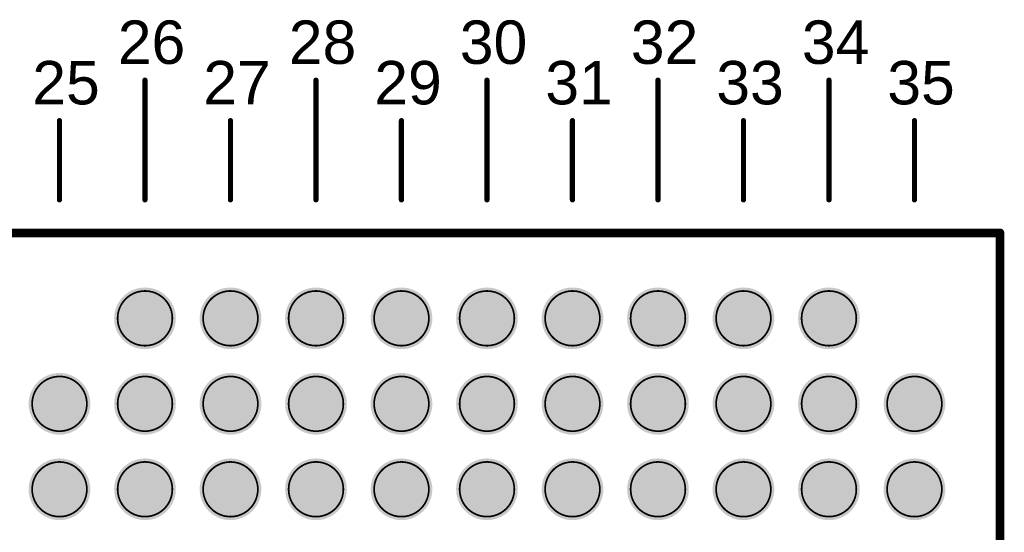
# Model space of a CAD drawing. Header units: inches. Extents: x -0.12 to 1.77, y 0 to 1.45.
# Tile 24 of 24: x 1.21 to 1.77, y 1.01 to 1.3. Entities that reach past the tile are written whole.
import ezdxf

# ---------------------------------------------------------------- set-up
doc = ezdxf.new("R2010")
doc.units = ezdxf.units.IN
doc.header["$MEASUREMENT"] = 0
for name, color, linetype in [('Keep-Out Layer', 6, 'Continuous'), ('Mechanical 7', 56, 'Continuous'), ('Top Layer', 1, 'Continuous'), ('Top Overlay', 2, 'Continuous'), ('Top Paste', 8, 'Continuous'), ('Top Solder', 216, 'Continuous')]:
    doc.layers.add(name, color=color, linetype=linetype)
doc.styles.add('Arial', font='txt', dxfattribs={"height": 0.2})

# ---------------------------------------------------------------- blocks, each defined once
blk = doc.blocks.new('OSM__SIZE_M_MEDIUM__PLATFORM_SIDE_2')
at = {"layer": 'Top Layer'}
h = blk.add_hatch(color=1, dxfattribs=at)
edge = h.paths.add_edge_path()
edge.add_arc((0.3937, 0.54134), 0.01575, 0, 360)
h = blk.add_hatch(color=1, dxfattribs=at)
edge = h.paths.add_edge_path()
edge.add_arc((0.44291, 0.54134), 0.01575, 0, 360)
h = blk.add_hatch(color=1, dxfattribs=at)
edge = h.paths.add_edge_path()
edge.add_arc((0.49213, 0.54134), 0.01575, 0, 360)
h = blk.add_hatch(color=1, dxfattribs=at)
edge = h.paths.add_edge_path()
edge.add_arc((0.54134, 0.54134), 0.01575, 0, 360)
h = blk.add_hatch(color=1, dxfattribs=at)
edge = h.paths.add_edge_path()
edge.add_arc((0.59055, 0.54134), 0.01575, 0, 360)
h = blk.add_hatch(color=1, dxfattribs=at)
edge = h.paths.add_edge_path()
edge.add_arc((0.63976, 0.54134), 0.01575, 0, 360)
h = blk.add_hatch(color=1, dxfattribs=at)
edge = h.paths.add_edge_path()
edge.add_arc((0.68898, 0.54134), 0.01575, 0, 360)
h = blk.add_hatch(color=1, dxfattribs=at)
edge = h.paths.add_edge_path()
edge.add_arc((0.73819, 0.54134), 0.01575, 0, 360)
h = blk.add_hatch(color=1, dxfattribs=at)
edge = h.paths.add_edge_path()
edge.add_arc((0.7874, 0.54134), 0.01575, 0, 360)
h = blk.add_hatch(color=1, dxfattribs=at)
edge = h.paths.add_edge_path()
edge.add_arc((0.34449, 0.49213), 0.01575, 0, 360)
h = blk.add_hatch(color=1, dxfattribs=at)
edge = h.paths.add_edge_path()
edge.add_arc((0.3937, 0.49213), 0.01575, 0, 360)
h = blk.add_hatch(color=1, dxfattribs=at)
edge = h.paths.add_edge_path()
edge.add_arc((0.44291, 0.49213), 0.01575, 0, 360)
h = blk.add_hatch(color=1, dxfattribs=at)
edge = h.paths.add_edge_path()
edge.add_arc((0.49213, 0.49213), 0.01575, 0, 360)
h = blk.add_hatch(color=1, dxfattribs=at)
edge = h.paths.add_edge_path()
edge.add_arc((0.54134, 0.49213), 0.01575, 0, 360)
h = blk.add_hatch(color=1, dxfattribs=at)
edge = h.paths.add_edge_path()
edge.add_arc((0.59055, 0.49213), 0.01575, 0, 360)
h = blk.add_hatch(color=1, dxfattribs=at)
edge = h.paths.add_edge_path()
edge.add_arc((0.63976, 0.49213), 0.01575, 0, 360)
h = blk.add_hatch(color=1, dxfattribs=at)
edge = h.paths.add_edge_path()
edge.add_arc((0.68898, 0.49213), 0.01575, 0, 360)
h = blk.add_hatch(color=1, dxfattribs=at)
edge = h.paths.add_edge_path()
edge.add_arc((0.73819, 0.49213), 0.01575, 0, 360)
h = blk.add_hatch(color=1, dxfattribs=at)
edge = h.paths.add_edge_path()
edge.add_arc((0.7874, 0.49213), 0.01575, 0, 360)
h = blk.add_hatch(color=1, dxfattribs=at)
edge = h.paths.add_edge_path()
edge.add_arc((0.83661, 0.49213), 0.01575, 0, 360)
h = blk.add_hatch(color=1, dxfattribs=at)
edge = h.paths.add_edge_path()
edge.add_arc((0.34449, 0.44291), 0.01575, 0, 360)
h = blk.add_hatch(color=1, dxfattribs=at)
edge = h.paths.add_edge_path()
edge.add_arc((0.3937, 0.44291), 0.01575, 0, 360)
h = blk.add_hatch(color=1, dxfattribs=at)
edge = h.paths.add_edge_path()
edge.add_arc((0.44291, 0.44291), 0.01575, 0, 360)
h = blk.add_hatch(color=1, dxfattribs=at)
edge = h.paths.add_edge_path()
edge.add_arc((0.49213, 0.44291), 0.01575, 0, 360)
h = blk.add_hatch(color=1, dxfattribs=at)
edge = h.paths.add_edge_path()
edge.add_arc((0.54134, 0.44291), 0.01575, 0, 360)
h = blk.add_hatch(color=1, dxfattribs=at)
edge = h.paths.add_edge_path()
edge.add_arc((0.59055, 0.44291), 0.01575, 0, 360)
h = blk.add_hatch(color=1, dxfattribs=at)
edge = h.paths.add_edge_path()
edge.add_arc((0.63976, 0.44291), 0.01575, 0, 360)
h = blk.add_hatch(color=1, dxfattribs=at)
edge = h.paths.add_edge_path()
edge.add_arc((0.68898, 0.44291), 0.01575, 0, 360)
h = blk.add_hatch(color=1, dxfattribs=at)
edge = h.paths.add_edge_path()
edge.add_arc((0.73819, 0.44291), 0.01575, 0, 360)
h = blk.add_hatch(color=1, dxfattribs=at)
edge = h.paths.add_edge_path()
edge.add_arc((0.7874, 0.44291), 0.01575, 0, 360)
h = blk.add_hatch(color=1, dxfattribs=at)
edge = h.paths.add_edge_path()
edge.add_arc((0.83661, 0.44291), 0.01575, 0, 360)
at = {"layer": 'Top Paste'}
h = blk.add_hatch(color=8, dxfattribs=at)
edge = h.paths.add_edge_path()
edge.add_arc((0.3937, 0.54134), 0.01575, 0, 360)
h = blk.add_hatch(color=8, dxfattribs=at)
edge = h.paths.add_edge_path()
edge.add_arc((0.44291, 0.54134), 0.01575, 0, 360)
h = blk.add_hatch(color=8, dxfattribs=at)
edge = h.paths.add_edge_path()
edge.add_arc((0.49213, 0.54134), 0.01575, 0, 360)
h = blk.add_hatch(color=8, dxfattribs=at)
edge = h.paths.add_edge_path()
edge.add_arc((0.54134, 0.54134), 0.01575, 0, 360)
h = blk.add_hatch(color=8, dxfattribs=at)
edge = h.paths.add_edge_path()
edge.add_arc((0.59055, 0.54134), 0.01575, 0, 360)
h = blk.add_hatch(color=8, dxfattribs=at)
edge = h.paths.add_edge_path()
edge.add_arc((0.63976, 0.54134), 0.01575, 0, 360)
h = blk.add_hatch(color=8, dxfattribs=at)
edge = h.paths.add_edge_path()
edge.add_arc((0.68898, 0.54134), 0.01575, 0, 360)
h = blk.add_hatch(color=8, dxfattribs=at)
edge = h.paths.add_edge_path()
edge.add_arc((0.73819, 0.54134), 0.01575, 0, 360)
h = blk.add_hatch(color=8, dxfattribs=at)
edge = h.paths.add_edge_path()
edge.add_arc((0.7874, 0.54134), 0.01575, 0, 360)
h = blk.add_hatch(color=8, dxfattribs=at)
edge = h.paths.add_edge_path()
edge.add_arc((0.34449, 0.49213), 0.01575, 0, 360)
h = blk.add_hatch(color=8, dxfattribs=at)
edge = h.paths.add_edge_path()
edge.add_arc((0.3937, 0.49213), 0.01575, 0, 360)
h = blk.add_hatch(color=8, dxfattribs=at)
edge = h.paths.add_edge_path()
edge.add_arc((0.44291, 0.49213), 0.01575, 0, 360)
h = blk.add_hatch(color=8, dxfattribs=at)
edge = h.paths.add_edge_path()
edge.add_arc((0.49213, 0.49213), 0.01575, 0, 360)
h = blk.add_hatch(color=8, dxfattribs=at)
edge = h.paths.add_edge_path()
edge.add_arc((0.54134, 0.49213), 0.01575, 0, 360)
h = blk.add_hatch(color=8, dxfattribs=at)
edge = h.paths.add_edge_path()
edge.add_arc((0.59055, 0.49213), 0.01575, 0, 360)
h = blk.add_hatch(color=8, dxfattribs=at)
edge = h.paths.add_edge_path()
edge.add_arc((0.63976, 0.49213), 0.01575, 0, 360)
h = blk.add_hatch(color=8, dxfattribs=at)
edge = h.paths.add_edge_path()
edge.add_arc((0.68898, 0.49213), 0.01575, 0, 360)
h = blk.add_hatch(color=8, dxfattribs=at)
edge = h.paths.add_edge_path()
edge.add_arc((0.73819, 0.49213), 0.01575, 0, 360)
h = blk.add_hatch(color=8, dxfattribs=at)
edge = h.paths.add_edge_path()
edge.add_arc((0.7874, 0.49213), 0.01575, 0, 360)
h = blk.add_hatch(color=8, dxfattribs=at)
edge = h.paths.add_edge_path()
edge.add_arc((0.83661, 0.49213), 0.01575, 0, 360)
h = blk.add_hatch(color=8, dxfattribs=at)
edge = h.paths.add_edge_path()
edge.add_arc((0.34449, 0.44291), 0.01575, 0, 360)
h = blk.add_hatch(color=8, dxfattribs=at)
edge = h.paths.add_edge_path()
edge.add_arc((0.3937, 0.44291), 0.01575, 0, 360)
h = blk.add_hatch(color=8, dxfattribs=at)
edge = h.paths.add_edge_path()
edge.add_arc((0.44291, 0.44291), 0.01575, 0, 360)
h = blk.add_hatch(color=8, dxfattribs=at)
edge = h.paths.add_edge_path()
edge.add_arc((0.49213, 0.44291), 0.01575, 0, 360)
h = blk.add_hatch(color=8, dxfattribs=at)
edge = h.paths.add_edge_path()
edge.add_arc((0.54134, 0.44291), 0.01575, 0, 360)
h = blk.add_hatch(color=8, dxfattribs=at)
edge = h.paths.add_edge_path()
edge.add_arc((0.59055, 0.44291), 0.01575, 0, 360)
h = blk.add_hatch(color=8, dxfattribs=at)
edge = h.paths.add_edge_path()
edge.add_arc((0.63976, 0.44291), 0.01575, 0, 360)
h = blk.add_hatch(color=8, dxfattribs=at)
edge = h.paths.add_edge_path()
edge.add_arc((0.68898, 0.44291), 0.01575, 0, 360)
h = blk.add_hatch(color=8, dxfattribs=at)
edge = h.paths.add_edge_path()
edge.add_arc((0.73819, 0.44291), 0.01575, 0, 360)
h = blk.add_hatch(color=8, dxfattribs=at)
edge = h.paths.add_edge_path()
edge.add_arc((0.7874, 0.44291), 0.01575, 0, 360)
h = blk.add_hatch(color=8, dxfattribs=at)
edge = h.paths.add_edge_path()
edge.add_arc((0.83661, 0.44291), 0.01575, 0, 360)
at = {"layer": 'Top Solder'}
h = blk.add_hatch(color=216, dxfattribs=at)
edge = h.paths.add_edge_path()
edge.add_arc((0.3937, 0.54134), 0.01776, 0, 360)
h = blk.add_hatch(color=216, dxfattribs=at)
edge = h.paths.add_edge_path()
edge.add_arc((0.44291, 0.54134), 0.01776, 0, 360)
h = blk.add_hatch(color=216, dxfattribs=at)
edge = h.paths.add_edge_path()
edge.add_arc((0.49213, 0.54134), 0.01776, 0, 360)
h = blk.add_hatch(color=216, dxfattribs=at)
edge = h.paths.add_edge_path()
edge.add_arc((0.54134, 0.54134), 0.01776, 0, 360)
h = blk.add_hatch(color=216, dxfattribs=at)
edge = h.paths.add_edge_path()
edge.add_arc((0.59055, 0.54134), 0.01776, 0, 360)
h = blk.add_hatch(color=216, dxfattribs=at)
edge = h.paths.add_edge_path()
edge.add_arc((0.63976, 0.54134), 0.01776, 0, 360)
h = blk.add_hatch(color=216, dxfattribs=at)
edge = h.paths.add_edge_path()
edge.add_arc((0.68898, 0.54134), 0.01776, 0, 360)
h = blk.add_hatch(color=216, dxfattribs=at)
edge = h.paths.add_edge_path()
edge.add_arc((0.73819, 0.54134), 0.01776, 0, 360)
h = blk.add_hatch(color=216, dxfattribs=at)
edge = h.paths.add_edge_path()
edge.add_arc((0.7874, 0.54134), 0.01776, 0, 360)
h = blk.add_hatch(color=216, dxfattribs=at)
edge = h.paths.add_edge_path()
edge.add_arc((0.34449, 0.49213), 0.01776, 0, 360)
h = blk.add_hatch(color=216, dxfattribs=at)
edge = h.paths.add_edge_path()
edge.add_arc((0.3937, 0.49213), 0.01776, 0, 360)
h = blk.add_hatch(color=216, dxfattribs=at)
edge = h.paths.add_edge_path()
edge.add_arc((0.44291, 0.49213), 0.01776, 0, 360)
h = blk.add_hatch(color=216, dxfattribs=at)
edge = h.paths.add_edge_path()
edge.add_arc((0.49213, 0.49213), 0.01776, 0, 360)
h = blk.add_hatch(color=216, dxfattribs=at)
edge = h.paths.add_edge_path()
edge.add_arc((0.54134, 0.49213), 0.01776, 0, 360)
h = blk.add_hatch(color=216, dxfattribs=at)
edge = h.paths.add_edge_path()
edge.add_arc((0.59055, 0.49213), 0.01776, 0, 360)
h = blk.add_hatch(color=216, dxfattribs=at)
edge = h.paths.add_edge_path()
edge.add_arc((0.63976, 0.49213), 0.01776, 0, 360)
h = blk.add_hatch(color=216, dxfattribs=at)
edge = h.paths.add_edge_path()
edge.add_arc((0.68898, 0.49213), 0.01776, 0, 360)
h = blk.add_hatch(color=216, dxfattribs=at)
edge = h.paths.add_edge_path()
edge.add_arc((0.73819, 0.49213), 0.01776, 0, 360)
h = blk.add_hatch(color=216, dxfattribs=at)
edge = h.paths.add_edge_path()
edge.add_arc((0.7874, 0.49213), 0.01776, 0, 360)
h = blk.add_hatch(color=216, dxfattribs=at)
edge = h.paths.add_edge_path()
edge.add_arc((0.83661, 0.49213), 0.01776, 0, 360)
h = blk.add_hatch(color=216, dxfattribs=at)
edge = h.paths.add_edge_path()
edge.add_arc((0.34449, 0.44291), 0.01776, 0, 360)
h = blk.add_hatch(color=216, dxfattribs=at)
edge = h.paths.add_edge_path()
edge.add_arc((0.3937, 0.44291), 0.01776, 0, 360)
h = blk.add_hatch(color=216, dxfattribs=at)
edge = h.paths.add_edge_path()
edge.add_arc((0.44291, 0.44291), 0.01776, 0, 360)
h = blk.add_hatch(color=216, dxfattribs=at)
edge = h.paths.add_edge_path()
edge.add_arc((0.49213, 0.44291), 0.01776, 0, 360)
h = blk.add_hatch(color=216, dxfattribs=at)
edge = h.paths.add_edge_path()
edge.add_arc((0.54134, 0.44291), 0.01776, 0, 360)
h = blk.add_hatch(color=216, dxfattribs=at)
edge = h.paths.add_edge_path()
edge.add_arc((0.59055, 0.44291), 0.01776, 0, 360)
h = blk.add_hatch(color=216, dxfattribs=at)
edge = h.paths.add_edge_path()
edge.add_arc((0.63976, 0.44291), 0.01776, 0, 360)
h = blk.add_hatch(color=216, dxfattribs=at)
edge = h.paths.add_edge_path()
edge.add_arc((0.68898, 0.44291), 0.01776, 0, 360)
h = blk.add_hatch(color=216, dxfattribs=at)
edge = h.paths.add_edge_path()
edge.add_arc((0.73819, 0.44291), 0.01776, 0, 360)
h = blk.add_hatch(color=216, dxfattribs=at)
edge = h.paths.add_edge_path()
edge.add_arc((0.7874, 0.44291), 0.01776, 0, 360)
h = blk.add_hatch(color=216, dxfattribs=at)
edge = h.paths.add_edge_path()
edge.add_arc((0.83661, 0.44291), 0.01776, 0, 360)
at = {"layer": 'Mechanical 7'}
for points, const_width in [([(0.39369, 0.67846), (0.39369, 0.60956)], 0.003), ([(0.4921, 0.67846), (0.49211, 0.60956)], 0.003), ([(0.59054, 0.67846), (0.59054, 0.60956)], 0.003), ([(0.68897, 0.67846), (0.68898, 0.60956)], 0.003), ([(0.7874, 0.67847), (0.78741, 0.60956)], 0.003), ([(0.34446, 0.65515), (0.34447, 0.60956)], 0.003), ([(0.44289, 0.65515), (0.44289, 0.60956)], 0.003), ([(0.54131, 0.65515), (0.54131, 0.60956)], 0.003), ([(0.63974, 0.65515), (0.63974, 0.60956)], 0.003), ([(0.73817, 0.65515), (0.73817, 0.60956)], 0.003), ([(0.8366, 0.65515), (0.8366, 0.60956)], 0.003), ([(0.29527, 0.59055), (0.88582, 0.59055)], 0.000984), ([(0.88582, 0.59055), (0.88582, -0.59055)], 0.000984)]:
    blk.add_lwpolyline(points, dxfattribs=dict(at, const_width=const_width))
for points, const_width in [([(0.39294, 0.67846, 1), (0.39444, 0.67846, 1)], 0.0015), ([(0.49135, 0.67846, 1), (0.49285, 0.67846, 1)], 0.0015), ([(0.58979, 0.67846, 1), (0.59129, 0.67846, 1)], 0.0015), ([(0.68822, 0.67846, 1), (0.68972, 0.67846, 1)], 0.0015), ([(0.78665, 0.67847, 1), (0.78815, 0.67847, 1)], 0.0015), ([(0.34371, 0.65515, 1), (0.34521, 0.65515, 1)], 0.0015), ([(0.44214, 0.65515, 1), (0.44364, 0.65515, 1)], 0.0015), ([(0.54056, 0.65515, 1), (0.54206, 0.65515, 1)], 0.0015), ([(0.63899, 0.65515, 1), (0.64049, 0.65515, 1)], 0.0015), ([(0.73742, 0.65515, 1), (0.73892, 0.65515, 1)], 0.0015), ([(0.83585, 0.65515, 1), (0.83735, 0.65515, 1)], 0.0015), ([(0.34372, 0.60956, 1), (0.34522, 0.60956, 1)], 0.0015), ([(0.39294, 0.60956, 1), (0.39444, 0.60956, 1)], 0.0015), ([(0.44214, 0.60956, 1), (0.44364, 0.60956, 1)], 0.0015), ([(0.49136, 0.60956, 1), (0.49286, 0.60956, 1)], 0.0015), ([(0.54056, 0.60956, 1), (0.54206, 0.60956, 1)], 0.0015), ([(0.58979, 0.60956, 1), (0.59129, 0.60956, 1)], 0.0015), ([(0.63899, 0.60956, 1), (0.64049, 0.60956, 1)], 0.0015), ([(0.68823, 0.60956, 1), (0.68973, 0.60956, 1)], 0.0015), ([(0.73742, 0.60956, 1), (0.73892, 0.60956, 1)], 0.0015), ([(0.78666, 0.60956, 1), (0.78816, 0.60956, 1)], 0.0015), ([(0.83585, 0.60956, 1), (0.83735, 0.60956, 1)], 0.0015), ([(0.88558, 0.59055, 1), (0.88607, 0.59055, 1)], 0.000492), ([(0.88558, 0.59055, 1), (0.88607, 0.59055, 1)], 0.000492), ([(0.39345, 0.55709, 1), (0.39394, 0.55709, 1)], 0.000492), ([(0.39345, 0.55709, 1), (0.39395, 0.55709, 1)], 0.000492), ([(0.44266, 0.55709, 1), (0.44315, 0.55709, 1)], 0.000492), ([(0.44267, 0.55709, 1), (0.44316, 0.55709, 1)], 0.000492), ([(0.49188, 0.55709, 1), (0.49237, 0.55709, 1)], 0.000492), ([(0.49188, 0.55709, 1), (0.49237, 0.55709, 1)], 0.000492), ([(0.54109, 0.55709, 1), (0.54158, 0.55709, 1)], 0.000492), ([(0.54109, 0.55709, 1), (0.54158, 0.55709, 1)], 0.000492), ([(0.5903, 0.55709, 1), (0.59079, 0.55709, 1)], 0.000492), ([(0.59031, 0.55709, 1), (0.5908, 0.55709, 1)], 0.000492), ([(0.63951, 0.55709, 1), (0.64001, 0.55709, 1)], 0.000492), ([(0.63952, 0.55709, 1), (0.64001, 0.55709, 1)], 0.000492), ([(0.68873, 0.55709, 1), (0.68922, 0.55709, 1)], 0.000492), ([(0.68873, 0.55709, 1), (0.68922, 0.55709, 1)], 0.000492), ([(0.73794, 0.55709, 1), (0.73843, 0.55709, 1)], 0.000492), ([(0.73794, 0.55709, 1), (0.73844, 0.55709, 1)], 0.000492), ([(0.78715, 0.55709, 1), (0.78764, 0.55709, 1)], 0.000492), ([(0.78716, 0.55709, 1), (0.78765, 0.55709, 1)], 0.000492), ([(0.37771, 0.54134, 1), (0.3782, 0.54134, 1)], 0.000492), ([(0.37771, 0.54134, 1), (0.3782, 0.54134, 1)], 0.000492), ([(0.4092, 0.54134, 1), (0.40969, 0.54134, 1)], 0.000492), ([(0.4092, 0.54134, 1), (0.40969, 0.54134, 1)], 0.000492), ([(0.42692, 0.54134, 1), (0.42741, 0.54134, 1)], 0.000492), ([(0.42692, 0.54134, 1), (0.42741, 0.54134, 1)], 0.000492), ([(0.45841, 0.54134, 1), (0.45891, 0.54134, 1)], 0.000492), ([(0.45841, 0.54134, 1), (0.45891, 0.54134, 1)], 0.000492), ([(0.47613, 0.54134, 1), (0.47662, 0.54134, 1)], 0.000492), ([(0.47613, 0.54134, 1), (0.47662, 0.54134, 1)], 0.000492), ([(0.50763, 0.54134, 1), (0.50812, 0.54134, 1)], 0.000492), ([(0.50763, 0.54134, 1), (0.50812, 0.54134, 1)], 0.000492), ([(0.52534, 0.54134, 1), (0.52584, 0.54134, 1)], 0.000492), ([(0.52534, 0.54134, 1), (0.52584, 0.54134, 1)], 0.000492), ([(0.55684, 0.54134, 1), (0.55733, 0.54134, 1)], 0.000492), ([(0.55684, 0.54134, 1), (0.55733, 0.54134, 1)], 0.000492), ([(0.57456, 0.54134, 1), (0.57505, 0.54134, 1)], 0.000492), ([(0.57456, 0.54134, 1), (0.57505, 0.54134, 1)], 0.000492), ([(0.60605, 0.54134, 1), (0.60655, 0.54134, 1)], 0.000492), ([(0.60605, 0.54134, 1), (0.60655, 0.54134, 1)], 0.000492), ([(0.62377, 0.54134, 1), (0.62426, 0.54134, 1)], 0.000492), ([(0.62377, 0.54134, 1), (0.62426, 0.54134, 1)], 0.000492), ([(0.65527, 0.54134, 1), (0.65576, 0.54134, 1)], 0.000492), ([(0.65527, 0.54134, 1), (0.65576, 0.54134, 1)], 0.000492), ([(0.67298, 0.54134, 1), (0.67347, 0.54134, 1)], 0.000492), ([(0.67298, 0.54134, 1), (0.67347, 0.54134, 1)], 0.000492), ([(0.70448, 0.54134, 1), (0.70497, 0.54134, 1)], 0.000492), ([(0.70448, 0.54134, 1), (0.70497, 0.54134, 1)], 0.000492), ([(0.72219, 0.54134, 1), (0.72269, 0.54134, 1)], 0.000492), ([(0.72219, 0.54134, 1), (0.72269, 0.54134, 1)], 0.000492), ([(0.75369, 0.54134, 1), (0.75418, 0.54134, 1)], 0.000492), ([(0.75369, 0.54134, 1), (0.75418, 0.54134, 1)], 0.000492), ([(0.77141, 0.54134, 1), (0.7719, 0.54134, 1)], 0.000492), ([(0.77141, 0.54134, 1), (0.7719, 0.54134, 1)], 0.000492), ([(0.8029, 0.54134, 1), (0.8034, 0.54134, 1)], 0.000492), ([(0.8029, 0.54134, 1), (0.8034, 0.54134, 1)], 0.000492), ([(0.39345, 0.52559, 1), (0.39395, 0.52559, 1)], 0.000492), ([(0.39345, 0.52559, 1), (0.39395, 0.52559, 1)], 0.000492), ([(0.44267, 0.52559, 1), (0.44316, 0.52559, 1)], 0.000492), ([(0.44267, 0.52559, 1), (0.44316, 0.52559, 1)], 0.000492), ([(0.49188, 0.52559, 1), (0.49237, 0.52559, 1)], 0.000492), ([(0.49188, 0.52559, 1), (0.49237, 0.52559, 1)], 0.000492), ([(0.54109, 0.52559, 1), (0.54158, 0.52559, 1)], 0.000492), ([(0.54109, 0.52559, 1), (0.54158, 0.52559, 1)], 0.000492), ([(0.59031, 0.52559, 1), (0.5908, 0.52559, 1)], 0.000492), ([(0.59031, 0.52559, 1), (0.5908, 0.52559, 1)], 0.000492), ([(0.63952, 0.52559, 1), (0.64001, 0.52559, 1)], 0.000492), ([(0.63952, 0.52559, 1), (0.64001, 0.52559, 1)], 0.000492), ([(0.68873, 0.52559, 1), (0.68922, 0.52559, 1)], 0.000492), ([(0.68873, 0.52559, 1), (0.68922, 0.52559, 1)], 0.000492), ([(0.73794, 0.52559, 1), (0.73844, 0.52559, 1)], 0.000492), ([(0.73794, 0.52559, 1), (0.73844, 0.52559, 1)], 0.000492), ([(0.78716, 0.52559, 1), (0.78765, 0.52559, 1)], 0.000492), ([(0.78716, 0.52559, 1), (0.78765, 0.52559, 1)], 0.000492), ([(0.34424, 0.50788, 1), (0.34473, 0.50788, 1)], 0.000492), ([(0.34425, 0.50787, 1), (0.34474, 0.50787, 1)], 0.000492), ([(0.39345, 0.50788, 1), (0.39395, 0.50788, 1)], 0.000492), ([(0.39346, 0.50787, 1), (0.39395, 0.50787, 1)], 0.000492), ([(0.44267, 0.50788, 1), (0.44316, 0.50788, 1)], 0.000492), ([(0.44267, 0.50787, 1), (0.44316, 0.50787, 1)], 0.000492), ([(0.49188, 0.50788, 1), (0.49237, 0.50788, 1)], 0.000492), ([(0.49188, 0.50787, 1), (0.49237, 0.50787, 1)], 0.000492), ([(0.54109, 0.50788, 1), (0.54158, 0.50788, 1)], 0.000492), ([(0.5411, 0.50787, 1), (0.54159, 0.50787, 1)], 0.000492), ([(0.59031, 0.50788, 1), (0.5908, 0.50788, 1)], 0.000492), ([(0.59031, 0.50787, 1), (0.5908, 0.50787, 1)], 0.000492), ([(0.63952, 0.50788, 1), (0.64001, 0.50788, 1)], 0.000492), ([(0.63952, 0.50787, 1), (0.64001, 0.50787, 1)], 0.000492), ([(0.68873, 0.50788, 1), (0.68922, 0.50788, 1)], 0.000492), ([(0.68873, 0.50787, 1), (0.68923, 0.50787, 1)], 0.000492), ([(0.73794, 0.50788, 1), (0.73844, 0.50788, 1)], 0.000492), ([(0.73795, 0.50787, 1), (0.73844, 0.50787, 1)], 0.000492), ([(0.78716, 0.50788, 1), (0.78765, 0.50788, 1)], 0.000492), ([(0.78716, 0.50787, 1), (0.78765, 0.50787, 1)], 0.000492), ([(0.83637, 0.50788, 1), (0.83686, 0.50788, 1)], 0.000492), ([(0.83637, 0.50787, 1), (0.83686, 0.50787, 1)], 0.000492), ([(0.3285, 0.49213, 1), (0.32899, 0.49213, 1)], 0.000492), ([(0.3285, 0.49213, 1), (0.32899, 0.49213, 1)], 0.000492), ([(0.35999, 0.49213, 1), (0.36049, 0.49213, 1)], 0.000492), ([(0.35999, 0.49213, 1), (0.36049, 0.49213, 1)], 0.000492), ([(0.37771, 0.49213, 1), (0.3782, 0.49213, 1)], 0.000492), ([(0.37771, 0.49213, 1), (0.3782, 0.49213, 1)], 0.000492), ([(0.40921, 0.49213, 1), (0.4097, 0.49213, 1)], 0.000492), ([(0.40921, 0.49213, 1), (0.4097, 0.49213, 1)], 0.000492), ([(0.42692, 0.49212, 1), (0.42741, 0.49212, 1)], 0.000492), ([(0.42692, 0.49212, 1), (0.42741, 0.49212, 1)], 0.000492), ([(0.45842, 0.49212, 1), (0.45891, 0.49212, 1)], 0.000492), ([(0.45842, 0.49212, 1), (0.45891, 0.49212, 1)], 0.000492), ([(0.47613, 0.49212, 1), (0.47663, 0.49212, 1)], 0.000492), ([(0.47613, 0.49212, 1), (0.47663, 0.49212, 1)], 0.000492), ([(0.50763, 0.49212, 1), (0.50812, 0.49212, 1)], 0.000492), ([(0.50763, 0.49212, 1), (0.50812, 0.49212, 1)], 0.000492), ([(0.52535, 0.49213, 1), (0.52584, 0.49213, 1)], 0.000492), ([(0.52535, 0.49213, 1), (0.52584, 0.49213, 1)], 0.000492), ([(0.55684, 0.49213, 1), (0.55734, 0.49213, 1)], 0.000492), ([(0.55684, 0.49213, 1), (0.55734, 0.49213, 1)], 0.000492), ([(0.57456, 0.49213, 1), (0.57505, 0.49213, 1)], 0.000492), ([(0.57456, 0.49213, 1), (0.57505, 0.49213, 1)], 0.000492), ([(0.60606, 0.49213, 1), (0.60655, 0.49213, 1)], 0.000492), ([(0.60606, 0.49213, 1), (0.60655, 0.49213, 1)], 0.000492), ([(0.62377, 0.49213, 1), (0.62426, 0.49213, 1)], 0.000492), ([(0.62377, 0.49213, 1), (0.62426, 0.49213, 1)], 0.000492), ([(0.65527, 0.49213, 1), (0.65576, 0.49213, 1)], 0.000492), ([(0.65527, 0.49213, 1), (0.65576, 0.49213, 1)], 0.000492), ([(0.67299, 0.49213, 1), (0.67348, 0.49213, 1)], 0.000492), ([(0.67299, 0.49213, 1), (0.67348, 0.49213, 1)], 0.000492), ([(0.70448, 0.49213, 1), (0.70497, 0.49213, 1)], 0.000492), ([(0.70448, 0.49213, 1), (0.70497, 0.49213, 1)], 0.000492), ([(0.7222, 0.49213, 1), (0.72269, 0.49213, 1)], 0.000492), ([(0.7222, 0.49213, 1), (0.72269, 0.49213, 1)], 0.000492), ([(0.75369, 0.49213, 1), (0.75419, 0.49213, 1)], 0.000492), ([(0.75369, 0.49213, 1), (0.75419, 0.49213, 1)], 0.000492), ([(0.77141, 0.49213, 1), (0.7719, 0.49213, 1)], 0.000492), ([(0.77141, 0.49213, 1), (0.7719, 0.49213, 1)], 0.000492), ([(0.80291, 0.49213, 1), (0.8034, 0.49213, 1)], 0.000492), ([(0.80291, 0.49213, 1), (0.8034, 0.49213, 1)], 0.000492), ([(0.82062, 0.49213, 1), (0.82112, 0.49213, 1)], 0.000492), ([(0.82062, 0.49213, 1), (0.82112, 0.49213, 1)], 0.000492), ([(0.85212, 0.49213, 1), (0.85261, 0.49213, 1)], 0.000492), ([(0.85212, 0.49213, 1), (0.85261, 0.49213, 1)], 0.000492), ([(0.34425, 0.47638, 1), (0.34474, 0.47638, 1)], 0.000492), ([(0.34425, 0.47638, 1), (0.34474, 0.47638, 1)], 0.000492), ([(0.39346, 0.47638, 1), (0.39395, 0.47638, 1)], 0.000492), ([(0.39346, 0.47638, 1), (0.39395, 0.47638, 1)], 0.000492), ([(0.44267, 0.47638, 1), (0.44316, 0.47638, 1)], 0.000492), ([(0.44267, 0.47638, 1), (0.44316, 0.47638, 1)], 0.000492), ([(0.49188, 0.47638, 1), (0.49237, 0.47638, 1)], 0.000492), ([(0.49188, 0.47638, 1), (0.49237, 0.47638, 1)], 0.000492), ([(0.5411, 0.47638, 1), (0.54159, 0.47638, 1)], 0.000492), ([(0.5411, 0.47638, 1), (0.54159, 0.47638, 1)], 0.000492), ([(0.59031, 0.47638, 1), (0.5908, 0.47638, 1)], 0.000492), ([(0.59031, 0.47638, 1), (0.5908, 0.47638, 1)], 0.000492), ([(0.63952, 0.47638, 1), (0.64001, 0.47638, 1)], 0.000492), ([(0.63952, 0.47638, 1), (0.64001, 0.47638, 1)], 0.000492), ([(0.68873, 0.47638, 1), (0.68923, 0.47638, 1)], 0.000492), ([(0.68873, 0.47638, 1), (0.68923, 0.47638, 1)], 0.000492), ([(0.73795, 0.47638, 1), (0.73844, 0.47638, 1)], 0.000492), ([(0.73795, 0.47638, 1), (0.73844, 0.47638, 1)], 0.000492), ([(0.78716, 0.47638, 1), (0.78765, 0.47638, 1)], 0.000492), ([(0.78716, 0.47638, 1), (0.78765, 0.47638, 1)], 0.000492), ([(0.83637, 0.47638, 1), (0.83686, 0.47638, 1)], 0.000492), ([(0.83637, 0.47638, 1), (0.83686, 0.47638, 1)], 0.000492), ([(0.34424, 0.45866, 1), (0.34473, 0.45866, 1)], 0.000492), ([(0.34425, 0.45866, 1), (0.34474, 0.45866, 1)], 0.000492), ([(0.39345, 0.45866, 1), (0.39395, 0.45866, 1)], 0.000492), ([(0.39346, 0.45866, 1), (0.39395, 0.45866, 1)], 0.000492), ([(0.44267, 0.45866, 1), (0.44316, 0.45866, 1)], 0.000492), ([(0.44267, 0.45866, 1), (0.44316, 0.45866, 1)], 0.000492), ([(0.49188, 0.45866, 1), (0.49237, 0.45866, 1)], 0.000492), ([(0.49188, 0.45866, 1), (0.49237, 0.45866, 1)], 0.000492), ([(0.54109, 0.45866, 1), (0.54158, 0.45866, 1)], 0.000492), ([(0.5411, 0.45866, 1), (0.54159, 0.45866, 1)], 0.000492), ([(0.59031, 0.45866, 1), (0.5908, 0.45866, 1)], 0.000492), ([(0.59031, 0.45866, 1), (0.5908, 0.45866, 1)], 0.000492), ([(0.63952, 0.45866, 1), (0.64001, 0.45866, 1)], 0.000492), ([(0.63952, 0.45866, 1), (0.64001, 0.45866, 1)], 0.000492), ([(0.68873, 0.45866, 1), (0.68922, 0.45866, 1)], 0.000492), ([(0.68873, 0.45866, 1), (0.68923, 0.45866, 1)], 0.000492), ([(0.73794, 0.45866, 1), (0.73844, 0.45866, 1)], 0.000492), ([(0.73795, 0.45866, 1), (0.73844, 0.45866, 1)], 0.000492), ([(0.78716, 0.45866, 1), (0.78765, 0.45866, 1)], 0.000492), ([(0.78716, 0.45866, 1), (0.78765, 0.45866, 1)], 0.000492), ([(0.83637, 0.45866, 1), (0.83686, 0.45866, 1)], 0.000492), ([(0.83637, 0.45866, 1), (0.83686, 0.45866, 1)], 0.000492), ([(0.3285, 0.44291, 1), (0.32899, 0.44291, 1)], 0.000492), ([(0.3285, 0.44291, 1), (0.32899, 0.44291, 1)], 0.000492), ([(0.35999, 0.44291, 1), (0.36049, 0.44291, 1)], 0.000492), ([(0.35999, 0.44291, 1), (0.36049, 0.44291, 1)], 0.000492), ([(0.37771, 0.44291, 1), (0.3782, 0.44291, 1)], 0.000492), ([(0.37771, 0.44291, 1), (0.3782, 0.44291, 1)], 0.000492), ([(0.40921, 0.44291, 1), (0.4097, 0.44291, 1)], 0.000492), ([(0.40921, 0.44291, 1), (0.4097, 0.44291, 1)], 0.000492), ([(0.42692, 0.44291, 1), (0.42741, 0.44291, 1)], 0.000492), ([(0.42692, 0.44291, 1), (0.42741, 0.44291, 1)], 0.000492), ([(0.45842, 0.44291, 1), (0.45891, 0.44291, 1)], 0.000492), ([(0.45842, 0.44291, 1), (0.45891, 0.44291, 1)], 0.000492), ([(0.47613, 0.44291, 1), (0.47663, 0.44291, 1)], 0.000492), ([(0.47613, 0.44291, 1), (0.47663, 0.44291, 1)], 0.000492), ([(0.50763, 0.44291, 1), (0.50812, 0.44291, 1)], 0.000492), ([(0.50763, 0.44291, 1), (0.50812, 0.44291, 1)], 0.000492), ([(0.52535, 0.44291, 1), (0.52584, 0.44291, 1)], 0.000492), ([(0.52535, 0.44291, 1), (0.52584, 0.44291, 1)], 0.000492), ([(0.55684, 0.44291, 1), (0.55734, 0.44291, 1)], 0.000492), ([(0.55684, 0.44291, 1), (0.55734, 0.44291, 1)], 0.000492), ([(0.57456, 0.44291, 1), (0.57505, 0.44291, 1)], 0.000492), ([(0.57456, 0.44291, 1), (0.57505, 0.44291, 1)], 0.000492), ([(0.60606, 0.44291, 1), (0.60655, 0.44291, 1)], 0.000492), ([(0.60606, 0.44291, 1), (0.60655, 0.44291, 1)], 0.000492), ([(0.62377, 0.44291, 1), (0.62426, 0.44291, 1)], 0.000492), ([(0.62377, 0.44291, 1), (0.62426, 0.44291, 1)], 0.000492), ([(0.65527, 0.44291, 1), (0.65576, 0.44291, 1)], 0.000492), ([(0.65527, 0.44291, 1), (0.65576, 0.44291, 1)], 0.000492), ([(0.67299, 0.44291, 1), (0.67348, 0.44291, 1)], 0.000492), ([(0.67299, 0.44291, 1), (0.67348, 0.44291, 1)], 0.000492), ([(0.70448, 0.44291, 1), (0.70497, 0.44291, 1)], 0.000492), ([(0.70448, 0.44291, 1), (0.70497, 0.44291, 1)], 0.000492), ([(0.7222, 0.44291, 1), (0.72269, 0.44291, 1)], 0.000492), ([(0.7222, 0.44291, 1), (0.72269, 0.44291, 1)], 0.000492), ([(0.75369, 0.44291, 1), (0.75419, 0.44291, 1)], 0.000492), ([(0.75369, 0.44291, 1), (0.75419, 0.44291, 1)], 0.000492), ([(0.77141, 0.44291, 1), (0.7719, 0.44291, 1)], 0.000492), ([(0.77141, 0.44291, 1), (0.7719, 0.44291, 1)], 0.000492), ([(0.80291, 0.44291, 1), (0.8034, 0.44291, 1)], 0.000492), ([(0.80291, 0.44291, 1), (0.8034, 0.44291, 1)], 0.000492), ([(0.82062, 0.44291, 1), (0.82112, 0.44291, 1)], 0.000492), ([(0.82062, 0.44291, 1), (0.82112, 0.44291, 1)], 0.000492), ([(0.85212, 0.44291, 1), (0.85261, 0.44291, 1)], 0.000492), ([(0.85212, 0.44291, 1), (0.85261, 0.44291, 1)], 0.000492), ([(0.34425, 0.42717, 1), (0.34474, 0.42717, 1)], 0.000492), ([(0.34425, 0.42717, 1), (0.34474, 0.42717, 1)], 0.000492), ([(0.39346, 0.42717, 1), (0.39395, 0.42717, 1)], 0.000492), ([(0.39346, 0.42717, 1), (0.39395, 0.42717, 1)], 0.000492), ([(0.44267, 0.42716, 1), (0.44316, 0.42716, 1)], 0.000492), ([(0.44267, 0.42716, 1), (0.44316, 0.42716, 1)], 0.000492), ([(0.49188, 0.42716, 1), (0.49237, 0.42716, 1)], 0.000492), ([(0.49188, 0.42716, 1), (0.49237, 0.42716, 1)], 0.000492), ([(0.5411, 0.42717, 1), (0.54159, 0.42717, 1)], 0.000492), ([(0.5411, 0.42717, 1), (0.54159, 0.42717, 1)], 0.000492), ([(0.59031, 0.42717, 1), (0.5908, 0.42717, 1)], 0.000492), ([(0.59031, 0.42717, 1), (0.5908, 0.42717, 1)], 0.000492), ([(0.63952, 0.42717, 1), (0.64001, 0.42717, 1)], 0.000492), ([(0.63952, 0.42717, 1), (0.64001, 0.42717, 1)], 0.000492), ([(0.68873, 0.42717, 1), (0.68923, 0.42717, 1)], 0.000492), ([(0.68873, 0.42717, 1), (0.68923, 0.42717, 1)], 0.000492), ([(0.73795, 0.42717, 1), (0.73844, 0.42717, 1)], 0.000492), ([(0.73795, 0.42717, 1), (0.73844, 0.42717, 1)], 0.000492), ([(0.78716, 0.42717, 1), (0.78765, 0.42717, 1)], 0.000492), ([(0.78716, 0.42717, 1), (0.78765, 0.42717, 1)], 0.000492), ([(0.83637, 0.42717, 1), (0.83686, 0.42717, 1)], 0.000492), ([(0.83637, 0.42717, 1), (0.83686, 0.42717, 1)], 0.000492)]:
    blk.add_lwpolyline(points, format="xyb", close=True, dxfattribs=dict(at, const_width=const_width))
at = {"layer": 'Mechanical 7', "const_width": 0.000984}
for points in [[(0.37795, 0.54134, -0.414214), (0.3937, 0.55709)], [(0.3937, 0.55709, -0.414214), (0.40945, 0.54134)], [(0.42716, 0.54134, -0.414214), (0.44291, 0.55709)], [(0.44291, 0.55709, -0.414214), (0.45866, 0.54134)], [(0.47638, 0.54134, -0.414214), (0.49212, 0.55709)], [(0.49212, 0.55709, -0.414214), (0.50787, 0.54134)], [(0.52559, 0.54134, -0.414214), (0.54134, 0.55709)], [(0.54134, 0.55709, -0.414214), (0.55709, 0.54134)], [(0.5748, 0.54134, -0.414214), (0.59055, 0.55709)], [(0.59055, 0.55709, -0.414214), (0.6063, 0.54134)], [(0.62402, 0.54134, -0.414214), (0.63976, 0.55709)], [(0.63976, 0.55709, -0.414214), (0.65551, 0.54134)], [(0.67323, 0.54134, -0.414214), (0.68898, 0.55709)], [(0.68897, 0.55709, -0.414214), (0.70472, 0.54134)], [(0.72244, 0.54134, -0.414214), (0.73819, 0.55709)], [(0.73819, 0.55709, -0.414214), (0.75394, 0.54134)], [(0.77165, 0.54134, -0.414214), (0.7874, 0.55709)], [(0.7874, 0.55709, -0.414214), (0.80315, 0.54134)], [(0.3937, 0.52559, -0.414214), (0.37795, 0.54134)], [(0.40945, 0.54134, -0.414214), (0.3937, 0.52559)], [(0.44291, 0.52559, -0.414214), (0.42716, 0.54134)], [(0.45866, 0.54134, -0.414214), (0.44291, 0.52559)], [(0.49212, 0.52559, -0.414214), (0.47638, 0.54134)], [(0.50787, 0.54134, -0.414214), (0.49212, 0.52559)], [(0.54134, 0.52559, -0.414214), (0.52559, 0.54134)], [(0.55709, 0.54134, -0.414214), (0.54134, 0.52559)], [(0.59055, 0.52559, -0.414214), (0.5748, 0.54134)], [(0.6063, 0.54134, -0.414214), (0.59055, 0.52559)], [(0.63976, 0.52559, -0.414214), (0.62402, 0.54134)], [(0.65551, 0.54134, -0.414214), (0.63976, 0.52559)], [(0.68898, 0.52559, -0.414214), (0.67323, 0.54134)], [(0.70472, 0.54134, -0.414214), (0.68898, 0.52559)], [(0.73819, 0.52559, -0.414214), (0.72244, 0.54134)], [(0.75394, 0.54134, -0.414214), (0.73819, 0.52559)], [(0.7874, 0.52559, -0.414214), (0.77165, 0.54134)], [(0.80315, 0.54134, -0.414214), (0.7874, 0.52559)], [(0.32874, 0.49213, -0.414214), (0.34449, 0.50787)], [(0.34449, 0.50788, -0.414214), (0.36024, 0.49213)], [(0.37796, 0.49213, -0.414214), (0.3937, 0.50787)], [(0.3937, 0.50788, -0.414214), (0.40945, 0.49213)], [(0.42717, 0.49212, -0.414214), (0.44292, 0.50787)], [(0.44291, 0.50788, -0.414214), (0.45866, 0.49212)], [(0.47638, 0.49212, -0.414214), (0.49213, 0.50787)], [(0.49212, 0.50788, -0.414214), (0.50788, 0.49212)], [(0.52559, 0.49213, -0.414214), (0.54134, 0.50787)], [(0.54134, 0.50788, -0.414214), (0.55709, 0.49213)], [(0.57481, 0.49213, -0.414214), (0.59055, 0.50787)], [(0.59055, 0.50788, -0.414214), (0.6063, 0.49213)], [(0.62402, 0.49213, -0.414214), (0.63977, 0.50787)], [(0.63976, 0.50788, -0.414214), (0.65552, 0.49213)], [(0.67323, 0.49213, -0.414214), (0.68898, 0.50787)], [(0.68898, 0.50788, -0.414214), (0.70473, 0.49213)], [(0.72244, 0.49213, -0.414214), (0.73819, 0.50787)], [(0.73819, 0.50788, -0.414214), (0.75394, 0.49213)], [(0.77166, 0.49213, -0.414214), (0.7874, 0.50787)], [(0.7874, 0.50788, -0.414214), (0.80315, 0.49213)], [(0.82087, 0.49213, -0.414214), (0.83662, 0.50787)], [(0.83661, 0.50788, -0.414214), (0.85237, 0.49213)], [(0.34449, 0.47638, -0.414214), (0.32874, 0.49213)], [(0.36024, 0.49213, -0.414214), (0.34449, 0.47638)], [(0.3937, 0.47638, -0.414214), (0.37796, 0.49213)], [(0.40945, 0.49213, -0.414214), (0.3937, 0.47638)], [(0.44292, 0.47638, -0.414214), (0.42717, 0.49212)], [(0.45866, 0.49212, -0.414214), (0.44292, 0.47638)], [(0.49213, 0.47638, -0.414214), (0.47638, 0.49212)], [(0.50788, 0.49212, -0.414214), (0.49213, 0.47638)], [(0.54134, 0.47638, -0.414214), (0.52559, 0.49213)], [(0.55709, 0.49213, -0.414214), (0.54134, 0.47638)], [(0.59055, 0.47638, -0.414214), (0.57481, 0.49213)], [(0.6063, 0.49213, -0.414214), (0.59055, 0.47638)], [(0.63977, 0.47638, -0.414214), (0.62402, 0.49213)], [(0.65552, 0.49213, -0.414214), (0.63977, 0.47638)], [(0.68898, 0.47638, -0.414214), (0.67323, 0.49213)], [(0.70473, 0.49213, -0.414214), (0.68898, 0.47638)], [(0.73819, 0.47638, -0.414214), (0.72244, 0.49213)], [(0.75394, 0.49213, -0.414214), (0.73819, 0.47638)], [(0.7874, 0.47638, -0.414214), (0.77166, 0.49213)], [(0.80315, 0.49213, -0.414214), (0.7874, 0.47638)], [(0.83662, 0.47638, -0.414214), (0.82087, 0.49213)], [(0.85237, 0.49213, -0.414214), (0.83662, 0.47638)], [(0.32874, 0.44291, -0.414214), (0.34449, 0.45866)], [(0.34449, 0.45866, -0.414214), (0.36024, 0.44291)], [(0.37796, 0.44291, -0.414214), (0.3937, 0.45866)], [(0.3937, 0.45866, -0.414214), (0.40945, 0.44291)], [(0.42717, 0.44291, -0.414214), (0.44292, 0.45866)], [(0.44291, 0.45866, -0.414214), (0.45866, 0.44291)], [(0.47638, 0.44291, -0.414214), (0.49213, 0.45866)], [(0.49212, 0.45866, -0.414214), (0.50788, 0.44291)], [(0.52559, 0.44291, -0.414214), (0.54134, 0.45866)], [(0.54134, 0.45866, -0.414214), (0.55709, 0.44291)], [(0.57481, 0.44291, -0.414214), (0.59055, 0.45866)], [(0.59055, 0.45866, -0.414214), (0.6063, 0.44291)], [(0.62402, 0.44291, -0.414214), (0.63977, 0.45866)], [(0.63976, 0.45866, -0.414214), (0.65552, 0.44291)], [(0.67323, 0.44291, -0.414214), (0.68898, 0.45866)], [(0.68898, 0.45866, -0.414214), (0.70473, 0.44291)], [(0.72244, 0.44291, -0.414214), (0.73819, 0.45866)], [(0.73819, 0.45866, -0.414214), (0.75394, 0.44291)], [(0.77166, 0.44291, -0.414214), (0.7874, 0.45866)], [(0.7874, 0.45866, -0.414214), (0.80315, 0.44291)], [(0.82087, 0.44291, -0.414214), (0.83662, 0.45866)], [(0.83661, 0.45866, -0.414214), (0.85237, 0.44291)], [(0.34449, 0.42717, -0.414214), (0.32874, 0.44291)], [(0.36024, 0.44291, -0.414214), (0.34449, 0.42717)], [(0.3937, 0.42717, -0.414214), (0.37796, 0.44291)], [(0.40945, 0.44291, -0.414214), (0.3937, 0.42717)], [(0.44292, 0.42716, -0.414214), (0.42717, 0.44291)], [(0.45866, 0.44291, -0.414214), (0.44292, 0.42716)], [(0.49213, 0.42716, -0.414214), (0.47638, 0.44291)], [(0.50788, 0.44291, -0.414214), (0.49213, 0.42716)], [(0.54134, 0.42717, -0.414214), (0.52559, 0.44291)], [(0.55709, 0.44291, -0.414214), (0.54134, 0.42717)], [(0.59055, 0.42717, -0.414214), (0.57481, 0.44291)], [(0.6063, 0.44291, -0.414214), (0.59055, 0.42717)], [(0.63977, 0.42717, -0.414214), (0.62402, 0.44291)], [(0.65552, 0.44291, -0.414214), (0.63977, 0.42717)], [(0.68898, 0.42717, -0.414214), (0.67323, 0.44291)], [(0.70473, 0.44291, -0.414214), (0.68898, 0.42717)], [(0.73819, 0.42717, -0.414214), (0.72244, 0.44291)], [(0.75394, 0.44291, -0.414214), (0.73819, 0.42717)], [(0.7874, 0.42717, -0.414214), (0.77166, 0.44291)], [(0.80315, 0.44291, -0.414214), (0.7874, 0.42717)], [(0.83662, 0.42717, -0.414214), (0.82087, 0.44291)], [(0.85237, 0.44291, -0.414214), (0.83662, 0.42717)]]:
    blk.add_lwpolyline(points, format="xyb", dxfattribs=at)
at = {"layer": 'Top Overlay', "const_width": 0.004}
for points in [[(-0.88583, 0.59055), (0.88583, 0.59055)], [(0.88583, 0.59055), (0.88583, -0.59055)]]:
    blk.add_lwpolyline(points, dxfattribs=at)
at = {"layer": 'Top Overlay', "const_width": 0.002}
blk.add_lwpolyline([(0.88483, 0.59055, 1), (0.88683, 0.59055, 1)], format="xyb", close=True, dxfattribs=at)
blk.add_lwpolyline([(0.88483, 0.59055, 1), (0.88683, 0.59055, 1)], format="xyb", close=True, dxfattribs=at)
at = {"layer": 'Mechanical 7', "style": 'Arial'}
for s, p in [('26', (0.37806, 0.68782)), ('28', (0.47648, 0.68782)), ('30', (0.57491, 0.68782)), ('32', (0.67335, 0.68782)), ('34', (0.77178, 0.68783)), ('25', (0.32884, 0.66451)), ('27', (0.42727, 0.66451)), ('29', (0.52568, 0.66451)), ('31', (0.62412, 0.66451)), ('33', (0.72254, 0.66451)), ('35', (0.82097, 0.66451))]:
    blk.add_text(s, height=0.025, dxfattribs=at).set_placement(p)

msp = doc.modelspace()

# ---------------------------------------------------------------- linework, layer by layer
at = {"layer": 'Keep-Out Layer', "const_width": 0.005}
for points in [[(0, 1.1811), (1.77165, 1.1811)], [(1.77165, 0), (1.77165, 1.1811)]]:
    msp.add_lwpolyline(points, dxfattribs=at)
at = {"layer": 'Keep-Out Layer', "const_width": 0.0025}
msp.add_lwpolyline([(1.7704, 1.1811, 1), (1.7729, 1.1811, 1)], format="xyb", close=True, dxfattribs=at)
msp.add_lwpolyline([(1.7704, 1.1811, 1), (1.7729, 1.1811, 1)], format="xyb", close=True, dxfattribs=at)

# ---------------------------------------------------------------- block references
msp.add_blockref('OSM__SIZE_M_MEDIUM__PLATFORM_SIDE_2', (0.88583, 0.59055))

doc.saveas('drawing.dxf')
